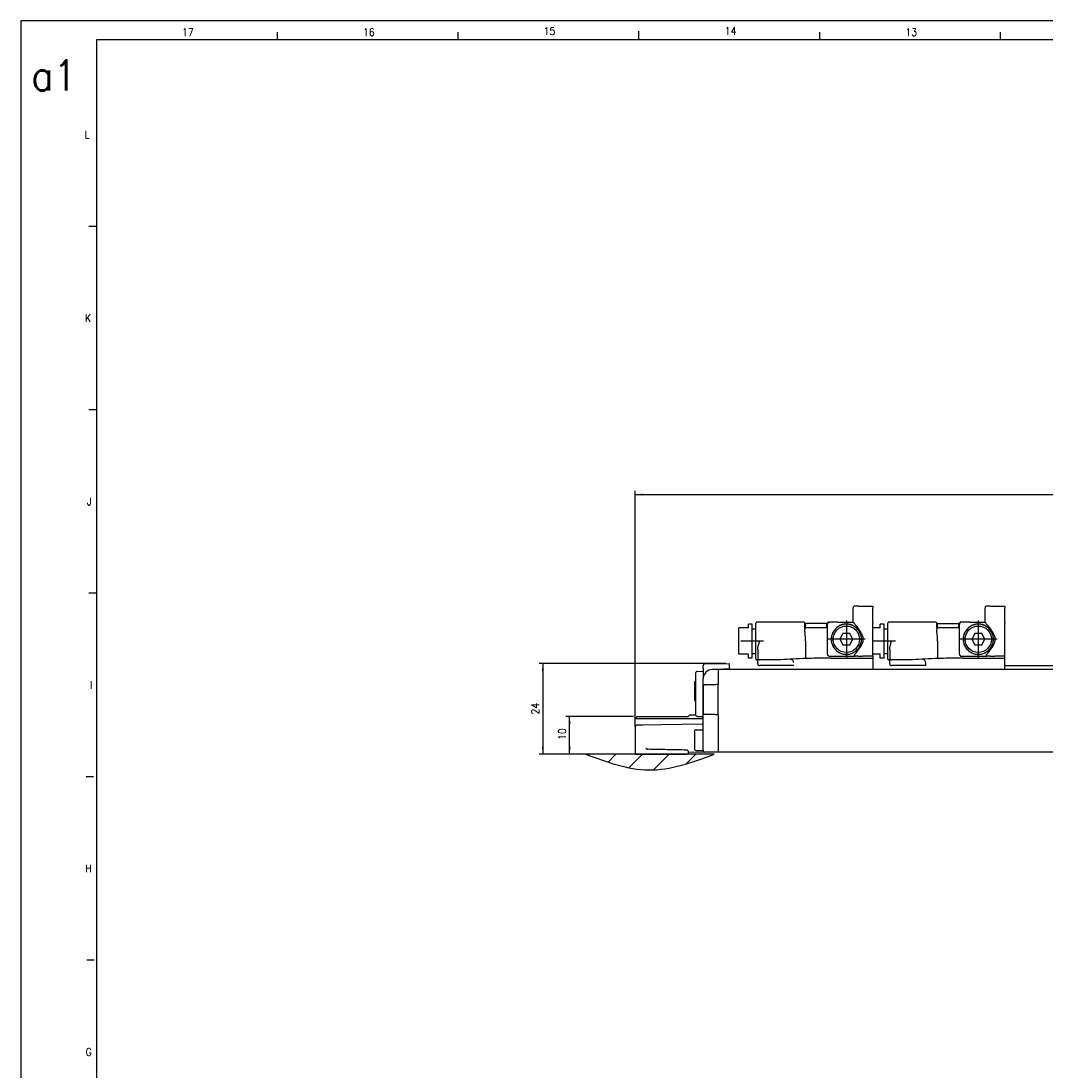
# Model space of a CAD drawing. Header units: millimetres. Extents: x -235 to 2519, y -109 to 485.
# Tile 9 of 41: x -235 to 37, y 206 to 485. Entities that reach past the tile are written whole.
import ezdxf

# ---------------------------------------------------------------- set-up
doc = ezdxf.new("R2010")
doc.units = ezdxf.units.MM
doc.linetypes.add('DOT_CENTER', pattern=[14, 12, -1, 0, -1])
doc.layers.add('1', color=7, linetype='Continuous')
doc.styles.add('CONVERTER_11', font='txt.shx', dxfattribs={"width": 0.9})
doc.dimstyles.new('ME10_DIM_16', dxfattribs={"dimtxt": 2, "dimasz": 2, "dimexe": 1, "dimexo": 1, "dimgap": 1, "dimtad": 1, "dimdsep": 46, "dimtxsty": 'CONVERTER_11', "dimsah": 1, "dimcen": 0.09, "dimclrd": 2, "dimclre": 2, "dimclrt": 2, "dimadec": 0, "dimazin": 0, "dimtfac": 1, "dimtdec": 4, "dimtix": 1, "dimtmove": 0, "dimatfit": 3, "dimfxl": 1, "dimtolj": 1, "dimtzin": 0, "dimarcsym": 0})
doc.dimstyles.new('ME10_DIM_17', dxfattribs={"dimtxt": 2, "dimasz": 2, "dimexe": 1, "dimexo": 1, "dimgap": 1, "dimtad": 1, "dimdec": 0, "dimdsep": 46, "dimtxsty": 'CONVERTER_11', "dimsah": 1, "dimcen": 0.09, "dimclrd": 2, "dimclre": 2, "dimclrt": 2, "dimadec": 0, "dimazin": 0, "dimtfac": 1, "dimtdec": 4, "dimtix": 1, "dimtmove": 0, "dimatfit": 3, "dimfxl": 1, "dimtolj": 1, "dimtzin": 0, "dimarcsym": 0})
doc.dimstyles.new('ME10_DIM_18', dxfattribs={"dimtxt": 2, "dimasz": 2, "dimexe": 1, "dimexo": 1, "dimgap": 1, "dimtad": 1, "dimdsep": 46, "dimtxsty": 'CONVERTER_11', "dimsah": 1, "dimcen": 0.09, "dimclrd": 2, "dimclre": 2, "dimclrt": 2, "dimadec": 0, "dimazin": 0, "dimtfac": 1, "dimtdec": 4, "dimtix": 1, "dimtmove": 0, "dimatfit": 3, "dimfxl": 1, "dimtolj": 1, "dimtzin": 0, "dimarcsym": 0})

# ---------------------------------------------------------------- blocks, each defined once
blk = doc.blocks.new('READING_HEAD_BODY_1_1__68', base_point=(-9.27, 312.79))
at = {"color": 7, "linetype": 'Continuous'}
for p, q in [((-7.27, 323.79), (-9.27, 323.79)), ((-6.27, 324.79), (-7.27, 324.79)), ((-7.27, 323.79), (-7.27, 324.79)), ((-6.27, 323.54), (-6.27, 324.79)), ((-6.27, 317.04), (-6.27, 323.54)), ((-6.27, 323.54), (-5.27, 323.54)), ((-5.27, 323.54), (-5.27, 325.09)), ((-5.27, 317.04), (-5.27, 323.54)), ((-4.27, 325.29), (-5.07, 325.29)), ((7.49, 325.29), (-4.27, 325.29)), ((7.72, 323.79), (7.66, 323.79)), ((7.7, 324.93), (7.69, 325.1)), ((7.72, 323.79), (7.7, 324.93)), ((7.93, 323.79), (7.72, 323.79)), ((7.73, 323.59), (7.73, 323.29)), ((7.93, 324.99), (13.53, 324.99)), ((7.93, 323.79), (7.93, 324.99)), ((10.73, 323.79), (7.93, 323.79)), ((13.53, 323.79), (10.73, 323.79)), ((13.53, 323.79), (13.53, 324.99)), ((13.75, 324.99), (13.53, 324.99)), ((13.73, 323.79), (13.53, 323.79)), ((13.75, 325.1), (13.75, 324.93)), ((14.23, 325.29), (13.95, 325.29)), ((16.46, 325.29), (14.23, 325.29)), ((25.73, 325.29), (25.73, 325.09)), ((25.73, 324.99), (25.73, 325.09)), ((25.73, 322.99), (25.73, 324.99)), ((7.9, 320.29), (7.9, 316.19)), ((25.73, 316.88), (25.73, 322.99)), ((-4.77, 318.11), (-4.77, 315.79)), ((-7.27, 316.79), (-9.27, 316.79)), ((-7.27, 315.79), (-7.27, 316.79)), ((-6.27, 315.79), (-7.27, 315.79)), ((-6.27, 317.04), (-5.27, 317.04)), ((-6.27, 315.79), (-6.27, 317.04)), ((-5.27, 316.07), (-5.27, 317.04)), ((-5.27, 315.49), (-5.27, 316.07)), ((-4.27, 315.29), (-5.07, 315.29)), ((-4.77, 314.29), (-4.77, 315.29)), ((0.6, 315.29), (-4.27, 315.29)), ((14.73, 315.79), (25.73, 315.79)), ((25.73, 316.85), (25.73, 316.88)), ((25.73, 316.38), (25.73, 316.85)), ((25.73, 316.36), (25.73, 316.38)), ((25.73, 315.79), (25.73, 316.36)), ((25.73, 312.79), (25.73, 315.79)), ((4.8, 313.79), (-4.27, 313.79))]:
    blk.add_line(p, q, dxfattribs=at)
for centre, radius, start, end in [((-5.07, 325.09), 0.2, 90, 180), ((7.49, 325.09), 0.2, 1, 90), ((7.93, 323.59), 0.2, 136.5675, 180), ((7.93, 323.59), 0.2, 90, 136.5675), ((13.95, 325.09), 0.2, 90, 179), ((-5.07, 315.49), 0.2, 180, 270), ((-4.27, 315.79), 0.5, 180, 270), ((14.73, 115.79), 200, 93.154, 94.0523), ((14.73, 115.79), 200, 92.9144, 93.154), ((3.77, 314.49), 1, 1.8636, 92.6099), ((14.73, 115.79), 200, 91.915, 92.9144), ((14.73, 115.79), 200, 91.1431, 91.8406), ((14.73, 115.79), 200, 90, 91.1431), ((-4.27, 314.29), 0.5, 180, 270)]:
    blk.add_arc(centre, radius, start, end, dxfattribs=at)
for points, knots in [([(7.52, 323.73), (7.52, 323.73), (7.54, 323.74), (7.56, 323.76), (7.6, 323.78), (7.63, 323.79), (7.65, 323.79), (7.66, 323.79)], [0, 0, 0, 0, 0.0155182, 0.0468362, 0.0869059, 0.1316429, 0.1567967, 0.1567967, 0.1567967, 0.1567967]), ([(7.7, 324.93), (7.71, 324.9), (7.74, 324.82), (7.79, 324.71), (7.85, 324.6), (7.89, 324.52), (7.92, 324.48), (7.93, 324.47), (7.93, 324.46)], [0, 0, 0, 0, 0.1122983, 0.2465473, 0.3793724, 0.4864969, 0.5081828, 0.5301391, 0.5301391, 0.5301391, 0.5301391]), ([(7.9, 320.29), (7.9, 320.57), (7.89, 321.1), (7.83, 321.87), (7.75, 322.6), (7.74, 323.07), (7.73, 323.29)], [0, 0, 0, 0, 0.826773, 1.584401, 2.33791, 3.005666, 3.005666, 3.005666, 3.005666]), ([(-4.77, 318.11), (-4.76, 318.29), (-4.73, 318.65), (-4.6, 319.19), (-4.44, 319.74), (-4.33, 320.11), (-4.27, 320.29)], [0, 0, 0, 0, 0.514646, 1.092675, 1.657824, 2.24303, 2.24303, 2.24303, 2.24303]), ([(7.9, 316.18), (7.9, 316.18), (7.9, 316.18), (7.9, 316.18), (7.9, 316.19), (7.9, 316.19), (7.9, 316.19)], [0, 0, 0, 0, 0.00259122, 0.00518245, 0.01035517, 0.015503, 0.015503, 0.015503, 0.015503]), ([(7.9, 316.18), (7.9, 316.18), (7.9, 316.17), (7.9, 316.14), (7.91, 316.1), (7.92, 316.05), (7.93, 316.01), (7.95, 315.96), (7.97, 315.91), (8, 315.85), (8.03, 315.81), (8.06, 315.78), (8.1, 315.75), (8.14, 315.72), (8.19, 315.71), (8.23, 315.69), (8.26, 315.69), (8.28, 315.69)], [0, 0, 0, 0, 0.0074745, 0.0149481, 0.0783801, 0.1327862, 0.1772115, 0.210408, 0.2876094, 0.3484839, 0.3923468, 0.4349099, 0.4860497, 0.5441524, 0.5814254, 0.6273587, 0.6814101, 0.6814101, 0.6814101, 0.6814101]), ([(4.8, 313.73), (4.79, 313.87), (4.78, 314.13), (4.78, 314.39), (4.77, 314.52)], [0, 0, 0, 0, 0.3949296, 0.7899468, 0.7899468, 0.7899468, 0.7899468])]:
    blk.add_open_spline(points, degree=3, knots=knots, dxfattribs=at)
at = {"layer": '1', "color": 2, "linetype": 'DOT_CENTER'}
blk.add_line((-3.27, 320.29), (-9.27, 320.29), dxfattribs=at)
blk = doc.blocks.new('READING_HEAD_BODY_1__69', base_point=(-44.77, 312.79))
at = {"color": 7, "linetype": 'Continuous'}
for p, q in [((-44.77, 316.79), (-44.77, 323.79)), ((-42.27, 323.79), (-44.77, 323.79)), ((-41.27, 324.79), (-42.27, 324.79)), ((-42.27, 323.79), (-42.27, 324.79)), ((-41.27, 323.54), (-41.27, 324.79)), ((-41.27, 323.54), (-40.27, 323.54)), ((-41.27, 317.04), (-41.27, 323.54)), ((-40.27, 323.54), (-40.27, 325.09)), ((-40.27, 317.04), (-40.27, 323.54)), ((-39.27, 325.29), (-40.07, 325.29)), ((-27.51, 325.29), (-39.27, 325.29)), ((-27.28, 323.79), (-27.34, 323.79)), ((-27.3, 324.93), (-27.31, 325.1)), ((-27.28, 323.79), (-27.3, 324.93)), ((-27.07, 323.79), (-27.28, 323.79)), ((-27.27, 323.59), (-27.27, 323.29)), ((-27.07, 323.79), (-27.07, 324.99)), ((-21.47, 324.99), (-27.07, 324.99)), ((-24.27, 323.79), (-27.07, 323.79)), ((-21.47, 323.79), (-24.27, 323.79)), ((-21.47, 323.79), (-21.47, 324.99)), ((-21.25, 324.99), (-21.47, 324.99)), ((-21.27, 323.79), (-21.47, 323.79)), ((-21.25, 325.1), (-21.25, 324.93)), ((-20.77, 325.29), (-21.05, 325.29)), ((-18.54, 325.29), (-20.77, 325.29)), ((-9.27, 325.29), (-9.27, 325.09)), ((-9.27, 324.99), (-9.27, 325.09)), ((-9.27, 322.99), (-9.27, 324.99)), ((-27.1, 320.29), (-27.1, 316.19)), ((-9.27, 316.88), (-9.27, 322.99)), ((-39.77, 318.11), (-39.77, 315.79)), ((-42.27, 316.79), (-44.77, 316.79)), ((-42.27, 315.79), (-42.27, 316.79)), ((-41.27, 315.79), (-42.27, 315.79)), ((-41.27, 317.04), (-40.27, 317.04)), ((-41.27, 315.79), (-41.27, 317.04)), ((-40.27, 316.07), (-40.27, 317.04)), ((-40.27, 315.49), (-40.27, 316.07)), ((-39.27, 315.29), (-40.07, 315.29)), ((-39.77, 314.29), (-39.77, 315.29)), ((-34.4, 315.29), (-39.27, 315.29)), ((-20.27, 315.79), (-9.27, 315.79)), ((-9.27, 316.85), (-9.27, 316.88)), ((-9.27, 316.38), (-9.27, 316.85)), ((-9.27, 316.36), (-9.27, 316.38)), ((-9.27, 316.36), (-9.27, 315.79)), ((-9.27, 315.79), (-9.27, 312.79)), ((-30.2, 313.79), (-39.27, 313.79))]:
    blk.add_line(p, q, dxfattribs=at)
for centre, radius, start, end in [((-40.07, 325.09), 0.2, 90, 180), ((-27.51, 325.09), 0.2, 1, 90), ((-27.07, 323.59), 0.2, 136.5675, 180), ((-27.07, 323.59), 0.2, 90, 136.5675), ((-21.05, 325.09), 0.2, 90, 179), ((-40.07, 315.49), 0.2, 180, 270), ((-39.27, 315.79), 0.5, 180, 270), ((-20.27, 115.79), 200, 93.154, 94.0523), ((-20.27, 115.79), 200, 92.9144, 93.154), ((-31.23, 314.49), 1, 1.8636, 92.6099), ((-20.27, 115.79), 200, 91.915, 92.9144), ((-20.27, 115.79), 200, 91.1431, 91.8406), ((-20.27, 115.79), 200, 90, 91.1431), ((-39.27, 314.29), 0.5, 180, 270)]:
    blk.add_arc(centre, radius, start, end, dxfattribs=at)
for points, knots in [([(-27.48, 323.73), (-27.48, 323.73), (-27.46, 323.74), (-27.44, 323.76), (-27.4, 323.78), (-27.37, 323.79), (-27.35, 323.79), (-27.34, 323.79)], [0, 0, 0, 0, 0.0155182, 0.0468362, 0.0869059, 0.1316429, 0.1567967, 0.1567967, 0.1567967, 0.1567967]), ([(-27.3, 324.93), (-27.29, 324.9), (-27.26, 324.82), (-27.21, 324.71), (-27.15, 324.6), (-27.11, 324.52), (-27.08, 324.48), (-27.07, 324.47), (-27.07, 324.46)], [0, 0, 0, 0, 0.1122983, 0.2465473, 0.3793724, 0.4864969, 0.5081828, 0.5301391, 0.5301391, 0.5301391, 0.5301391]), ([(-27.1, 320.29), (-27.1, 320.57), (-27.11, 321.1), (-27.17, 321.87), (-27.25, 322.6), (-27.26, 323.07), (-27.27, 323.29)], [0, 0, 0, 0, 0.826773, 1.584401, 2.33791, 3.005666, 3.005666, 3.005666, 3.005666]), ([(-39.77, 318.11), (-39.76, 318.29), (-39.73, 318.65), (-39.6, 319.19), (-39.44, 319.74), (-39.33, 320.11), (-39.27, 320.29)], [0, 0, 0, 0, 0.514646, 1.092675, 1.657824, 2.24303, 2.24303, 2.24303, 2.24303]), ([(-27.1, 316.18), (-27.1, 316.18), (-27.1, 316.18), (-27.1, 316.18), (-27.1, 316.19), (-27.1, 316.19), (-27.1, 316.19)], [0, 0, 0, 0, 0.00259122, 0.00518245, 0.01035517, 0.015503, 0.015503, 0.015503, 0.015503]), ([(-27.1, 316.18), (-27.1, 316.18), (-27.1, 316.17), (-27.1, 316.14), (-27.09, 316.1), (-27.08, 316.05), (-27.07, 316.01), (-27.05, 315.96), (-27.03, 315.91), (-27, 315.85), (-26.97, 315.81), (-26.94, 315.78), (-26.9, 315.75), (-26.86, 315.72), (-26.81, 315.71), (-26.77, 315.69), (-26.74, 315.69), (-26.72, 315.69)], [0, 0, 0, 0, 0.0074745, 0.0149481, 0.0783801, 0.1327862, 0.1772115, 0.210408, 0.2876094, 0.3484839, 0.3923468, 0.4349099, 0.4860497, 0.5441524, 0.5814254, 0.6273587, 0.6814101, 0.6814101, 0.6814101, 0.6814101])]:
    blk.add_open_spline(points, degree=3, knots=knots, dxfattribs=at)
at = {"layer": '1', "color": 2, "linetype": 'DOT_CENTER'}
blk.add_line((-38.27, 320.29), (-44.27, 320.29), dxfattribs=at)
blk = doc.blocks.new('BLOCK_1__70', base_point=(-21.27, 316.29))
at = {"color": 7, "linetype": 'Continuous'}
for p, q in [((-14.47, 325.29), (-14.47, 329.09)), ((-13.17, 329.59), (-13.97, 329.59)), ((-9.27, 329.51), (-9.27, 329.53)), ((-9.27, 329.51), (-9.27, 329.01)), ((-9.27, 325.29), (-9.27, 329.01)), ((-21.27, 323.79), (-21.27, 324.79)), ((-21.27, 316.79), (-21.27, 323.79)), ((-18.54, 325.29), (-20.77, 325.29)), ((-18.54, 325.29), (-14.47, 325.29)), ((-9.27, 325.29), (-9.27, 325.09)), ((-9.27, 324.99), (-9.27, 325.09)), ((-9.27, 322.99), (-9.27, 324.99)), ((-17.17, 322.29), (-17.97, 320.79)), ((-17.97, 320.79), (-17.17, 319.29)), ((-15.37, 322.29), (-17.17, 322.29)), ((-14.57, 320.79), (-15.37, 322.29)), ((-15.37, 319.29), (-14.57, 320.79)), ((-9.27, 316.88), (-9.27, 322.99)), ((-17.17, 319.29), (-15.37, 319.29)), ((-20.77, 316.29), (-14.47, 316.3)), ((-14.47, 316.3), (-13.97, 316.3)), ((-13.17, 316.29), (-13.97, 316.3)), ((-9.27, 316.85), (-9.27, 316.88)), ((-9.27, 316.38), (-9.27, 316.85)), ((-9.27, 316.36), (-9.27, 316.38))]:
    blk.add_line(p, q, dxfattribs=at)
blk.add_circle((-16.27, 320.79), 3.5, dxfattribs=at)
for centre, radius, start, end in [((-13.97, 329.09), 0.5, 90.0042, 180.0036), ((-20.77, 324.79), 0.5, 90.0087, 179.9913), ((-16.32, 320.79), 3.97, 129.5161, 230.4839), ((-16.27, 320.79), 4, 130.1061, 229.8939), ((-16.27, 320.79), 4, 49.8939, 130.1061), ((-16.22, 320.79), 3.97, 309.5161, 50.4839), ((-16.27, 320.79), 4, 310.1061, 49.8939), ((-16.27, 320.79), 4, 229.8939, 310.1061), ((-20.77, 316.79), 0.5, 180, 270)]:
    blk.add_arc(centre, radius, start, end, dxfattribs=at)
for points, knots in [([(-13.17, 329.59), (-13.17, 329.59), (-13.15, 329.58), (-13.11, 329.58), (-13.05, 329.58), (-12.97, 329.57), (-12.89, 329.57), (-12.81, 329.57), (-12.73, 329.56), (-12.64, 329.56), (-12.52, 329.56), (-12.38, 329.55), (-12.21, 329.55), (-12.01, 329.55), (-11.79, 329.54), (-11.55, 329.54), (-11.33, 329.54), (-11.12, 329.53), (-10.93, 329.53), (-10.65, 329.53), (-10.27, 329.53), (-9.78, 329.53), (-9.44, 329.53), (-9.27, 329.53)], [0, 0, 0, 0, 0.013315, 0.050022, 0.110366, 0.194096, 0.300905, 0.358602, 0.434057, 0.529255, 0.646182, 0.786826, 0.953175, 1.147216, 1.387039, 1.623305, 1.849966, 2.060977, 2.25029, 2.411856, 2.894216, 3.393198, 3.902436, 3.902436, 3.902436, 3.902436]), ([(-13.69, 323.85), (-13.8, 323.94), (-14.06, 324.15), (-14.46, 324.39), (-14.94, 324.59), (-15.41, 324.73), (-15.87, 324.8), (-16.29, 324.82), (-16.69, 324.8), (-17.15, 324.72), (-17.6, 324.59), (-18.06, 324.39), (-18.47, 324.16), (-18.72, 323.95), (-18.85, 323.85)], [0, 0, 0, 0, 0.431302, 0.967428, 1.414905, 1.975878, 2.429181, 2.80635, 3.255889, 3.636249, 4.19732, 4.644849, 5.129351, 5.615666, 5.615666, 5.615666, 5.615666]), ([(-14.47, 325.29), (-14.45, 325.27), (-14.4, 325.22), (-14.3, 325.09), (-14.15, 324.92), (-13.82, 324.53), (-13.38, 323.98), (-12.85, 323.26), (-12.41, 322.59), (-12.09, 321.93), (-11.91, 321.32), (-11.86, 320.74), (-11.93, 320.19), (-12.11, 319.61), (-12.44, 318.96), (-12.88, 318.28), (-13.42, 317.55), (-13.81, 317.08), (-14.02, 316.83)], [0, 0, 0, 0, 0.102168, 0.204336, 0.493859, 0.770998, 1.757116, 2.589291, 3.450206, 4.166091, 4.782858, 5.352996, 5.877832, 6.447549, 7.17371, 8.049095, 8.88635, 9.877691, 9.877691, 9.877691, 9.877691]), ([(-18.85, 317.73), (-18.71, 317.62), (-18.45, 317.42), (-18.01, 317.17), (-17.57, 316.98), (-17.12, 316.86), (-16.7, 316.79), (-16.3, 316.76), (-15.87, 316.78), (-15.43, 316.85), (-14.95, 316.99), (-14.51, 317.18), (-14.09, 317.42), (-13.83, 317.62), (-13.69, 317.73)], [0, 0, 0, 0, 0.536313, 0.967687, 1.528909, 1.973094, 2.354706, 2.806003, 3.18491, 3.640688, 4.143927, 4.647301, 5.078927, 5.615679, 5.615679, 5.615679, 5.615679]), ([(-14.02, 316.83), (-14.05, 316.78), (-14.11, 316.7), (-14.17, 316.57), (-14.18, 316.46), (-14.16, 316.39), (-14.12, 316.34), (-14.07, 316.32), (-14.03, 316.3), (-13.99, 316.3), (-13.98, 316.3), (-13.97, 316.3)], [0, 0, 0, 0, 0.1689421, 0.3089645, 0.4212753, 0.4839839, 0.5454998, 0.5842907, 0.6467681, 0.6757062, 0.7014944, 0.7014944, 0.7014944, 0.7014944]), ([(-13.17, 316.29), (-13.17, 316.3), (-13.15, 316.3), (-13.11, 316.3), (-13.05, 316.31), (-12.97, 316.32), (-12.89, 316.32), (-12.81, 316.32), (-12.73, 316.33), (-12.64, 316.33), (-12.52, 316.33), (-12.38, 316.34), (-12.21, 316.34), (-12.01, 316.34), (-11.79, 316.35), (-11.55, 316.35), (-11.33, 316.35), (-11.12, 316.35), (-10.93, 316.36), (-10.77, 316.36), (-10.61, 316.36), (-10.45, 316.36), (-10.26, 316.36), (-10.04, 316.36), (-9.81, 316.36), (-9.54, 316.36), (-9.36, 316.36), (-9.27, 316.36)], [0, 0, 0, 0, 0.013315, 0.050022, 0.110366, 0.194096, 0.300905, 0.358602, 0.434057, 0.529255, 0.646182, 0.786826, 0.953175, 1.147216, 1.387039, 1.623305, 1.849966, 2.060977, 2.25029, 2.411856, 2.548803, 2.713436, 2.904342, 3.120107, 3.35932, 3.620567, 3.902436, 3.902436, 3.902436, 3.902436])]:
    blk.add_open_spline(points, degree=3, knots=knots, dxfattribs=at)
at = {"layer": '1', "color": 2, "linetype": 'DOT_CENTER'}
for p, q in [((-16.27, 325.79), (-16.27, 315.79)), ((-11.27, 320.79), (-21.27, 320.79))]:
    blk.add_line(p, q, dxfattribs=at)
blk = doc.blocks.new('COUPLING_BAR_BLOCK_1__71', base_point=(-21.27, 316.29))
blk.add_blockref('BLOCK_1__70', (-21.27, 316.29))
blk = doc.blocks.new('BLOCK_1__72', base_point=(13.73, 316.29))
at = {"color": 7, "linetype": 'Continuous'}
for p, q in [((20.53, 325.29), (20.53, 329.09)), ((21.83, 329.59), (21.03, 329.59)), ((25.73, 329.51), (25.73, 329.53)), ((25.73, 329.51), (25.73, 329.01)), ((25.73, 325.29), (25.73, 329.01)), ((13.73, 323.79), (13.73, 324.79)), ((13.73, 316.79), (13.73, 323.79)), ((16.46, 325.29), (14.23, 325.29)), ((16.46, 325.29), (20.53, 325.29)), ((25.73, 325.29), (25.73, 325.09)), ((25.73, 324.99), (25.73, 325.09)), ((25.73, 322.99), (25.73, 324.99)), ((17.83, 322.29), (17.03, 320.79)), ((17.03, 320.79), (17.83, 319.29)), ((19.63, 322.29), (17.83, 322.29)), ((20.43, 320.79), (19.63, 322.29)), ((19.63, 319.29), (20.43, 320.79)), ((25.73, 316.88), (25.73, 322.99)), ((17.83, 319.29), (19.63, 319.29)), ((14.23, 316.29), (20.53, 316.3)), ((20.53, 316.3), (21.03, 316.3)), ((21.83, 316.29), (21.03, 316.3)), ((25.73, 316.85), (25.73, 316.88)), ((25.73, 316.38), (25.73, 316.85)), ((25.73, 316.36), (25.73, 316.38))]:
    blk.add_line(p, q, dxfattribs=at)
blk.add_circle((18.73, 320.79), 3.5, dxfattribs=at)
for centre, radius, start, end in [((21.03, 329.09), 0.5, 90.0042, 180.0036), ((14.23, 324.79), 0.5, 90.0087, 179.9913), ((18.68, 320.79), 3.97, 129.5161, 230.4839), ((18.73, 320.79), 4, 130.1061, 229.8939), ((18.73, 320.79), 4, 49.8939, 130.1061), ((18.78, 320.79), 3.97, 309.5161, 50.4839), ((18.73, 320.79), 4, 310.1061, 49.8939), ((18.73, 320.79), 4, 229.8939, 310.1061), ((14.23, 316.79), 0.5, 180, 270)]:
    blk.add_arc(centre, radius, start, end, dxfattribs=at)
for points, knots in [([(21.83, 329.59), (21.83, 329.59), (21.83, 329.59), (21.84, 329.59), (21.85, 329.59), (21.87, 329.58), (21.9, 329.58), (21.94, 329.58), (21.99, 329.57), (22.05, 329.57), (22.12, 329.57), (22.18, 329.57), (22.23, 329.56), (22.3, 329.56), (22.37, 329.56), (22.47, 329.56), (22.57, 329.55), (22.69, 329.55), (22.83, 329.55), (23, 329.55), (23.21, 329.54), (23.45, 329.54), (23.7, 329.54), (23.97, 329.53), (24.18, 329.53), (24.35, 329.53), (24.47, 329.53), (24.61, 329.53), (24.76, 329.53), (24.93, 329.53), (25.11, 329.53), (25.31, 329.53), (25.51, 329.53), (25.66, 329.53), (25.73, 329.53)], [0, 0, 0, 0, 0.002214, 0.007741, 0.018702, 0.036972, 0.064372, 0.102707, 0.153777, 0.219379, 0.301308, 0.344719, 0.398605, 0.463901, 0.541541, 0.632459, 0.73759, 0.857871, 0.994235, 1.147619, 1.37307, 1.613454, 1.867577, 2.134244, 2.412259, 2.516331, 2.637341, 2.774625, 2.927517, 3.095353, 3.277468, 3.473197, 3.681876, 3.902839, 3.902839, 3.902839, 3.902839]), ([(21.31, 323.85), (21.18, 323.95), (20.93, 324.16), (20.5, 324.4), (20.05, 324.6), (19.6, 324.73), (19.16, 324.8), (18.73, 324.82), (18.31, 324.8), (17.89, 324.73), (17.44, 324.61), (16.96, 324.41), (16.52, 324.15), (16.27, 323.94), (16.15, 323.85)], [0, 0, 0, 0, 0.484623, 0.967449, 1.471756, 1.975927, 2.356542, 2.8064, 3.255939, 3.636298, 4.081694, 4.6449, 5.183113, 5.615695, 5.615695, 5.615695, 5.615695]), ([(20.53, 325.29), (20.55, 325.27), (20.6, 325.22), (20.7, 325.09), (20.85, 324.92), (21.18, 324.53), (21.62, 323.98), (22.15, 323.26), (22.59, 322.59), (22.91, 321.93), (23.09, 321.32), (23.14, 320.74), (23.07, 320.19), (22.89, 319.61), (22.56, 318.96), (22.12, 318.28), (21.58, 317.55), (21.19, 317.08), (20.98, 316.83)], [0, 0, 0, 0, 0.102168, 0.204336, 0.493859, 0.770998, 1.757116, 2.589291, 3.450206, 4.166091, 4.782858, 5.352996, 5.877832, 6.447549, 7.17371, 8.049095, 8.88635, 9.877691, 9.877691, 9.877691, 9.877691]), ([(16.15, 317.73), (16.29, 317.62), (16.55, 317.42), (16.96, 317.19), (17.4, 317), (17.87, 316.86), (18.32, 316.79), (18.73, 316.77), (19.13, 316.78), (19.57, 316.85), (20.05, 316.99), (20.49, 317.18), (20.91, 317.42), (21.17, 317.62), (21.31, 317.73)], [0, 0, 0, 0, 0.536313, 0.967687, 1.413969, 1.973094, 2.427834, 2.806001, 3.184909, 3.640686, 4.143925, 4.6473, 5.078925, 5.615677, 5.615677, 5.615677, 5.615677]), ([(20.98, 316.83), (20.95, 316.78), (20.89, 316.7), (20.83, 316.57), (20.82, 316.47), (20.84, 316.39), (20.88, 316.35), (20.93, 316.32), (20.97, 316.3), (21.01, 316.3), (21.02, 316.3), (21.03, 316.3)], [0, 0, 0, 0, 0.1689421, 0.3089645, 0.4212753, 0.4752381, 0.5454314, 0.5842222, 0.6466996, 0.6751603, 0.6995008, 0.6995008, 0.6995008, 0.6995008]), ([(21.83, 316.29), (21.83, 316.3), (21.85, 316.3), (21.89, 316.3), (21.95, 316.31), (22.03, 316.32), (22.15, 316.32), (22.3, 316.33), (22.5, 316.33), (22.73, 316.34), (22.93, 316.34), (23.11, 316.34), (23.27, 316.35), (23.46, 316.35), (23.69, 316.35), (23.95, 316.35), (24.23, 316.36), (24.5, 316.36), (24.75, 316.36), (24.99, 316.36), (25.2, 316.36), (25.4, 316.36), (25.57, 316.36), (25.68, 316.36), (25.73, 316.36)], [0, 0, 0, 0, 0.013315, 0.050022, 0.110366, 0.194096, 0.300905, 0.465106, 0.661901, 0.889776, 1.147215, 1.272118, 1.430802, 1.623692, 1.851213, 2.113792, 2.411855, 2.675824, 2.927554, 3.164183, 3.382848, 3.580687, 3.754837, 3.902435, 3.902435, 3.902435, 3.902435])]:
    blk.add_open_spline(points, degree=3, knots=knots, dxfattribs=at)
at = {"layer": '1', "color": 2, "linetype": 'DOT_CENTER'}
for p, q in [((18.73, 325.79), (18.73, 315.79)), ((23.73, 320.79), (13.73, 320.79))]:
    blk.add_line(p, q, dxfattribs=at)
blk = doc.blocks.new('COUPLING_BAR_BLOCK_1_1__73', base_point=(13.73, 316.29))
blk.add_blockref('BLOCK_1__72', (13.73, 316.29))
blk = doc.blocks.new('READING_HEAD_1__74', base_point=(-44.77, 312.79))
for name, p in [('COUPLING_BAR_BLOCK_1__71', (-21.27, 316.29)), ('COUPLING_BAR_BLOCK_1_1__73', (13.73, 316.29)), ('READING_HEAD_BODY_1__69', (-44.77, 312.79)), ('READING_HEAD_BODY_1_1__68', (-9.27, 312.79))]:
    blk.add_blockref(name, p)
blk = doc.blocks.new('SCALE_BLOCK_2__76', base_point=(-72.27, 290.29))
at = {"color": 7, "linetype": 'Continuous'}
for p, q in [((-55.78, 312.27), (-54.27, 312.29)), ((-54.27, 313.15), (-54.27, 313.73)), ((-54.27, 313.15), (-54.27, 312.29)), ((-54.27, 312.29), (-54.27, 310.27)), ((-53.78, 314.23), (-47.27, 314.35)), ((-50.27, 312.79), (-51.81, 312.77)), ((-47.27, 312.92), (-50.27, 312.79)), ((-50.27, 312.79), (-50.27, 312.74)), ((-50.27, 312.74), (-50.27, 312.7)), ((-50.27, 312.7), (-50.27, 312.64)), ((-50.27, 312.64), (-50.27, 312.59)), ((-50.27, 312.59), (-50.27, 312.44)), ((-50.27, 312.44), (-50.27, 312.41)), ((-50.27, 312.41), (-50.27, 312.29)), ((-50.27, 312.29), (-50.27, 312.04)), ((-50.27, 312.04), (-50.27, 311.54)), ((-47.27, 312.92), (-47.27, 314.35)), ((-47.27, 312.92), (-47.27, 312.79)), ((-56.57, 309.29), (-56.57, 304.79)), ((-56.27, 311.77), (-56.27, 300.82)), ((-54.27, 300.29), (-54.27, 310.27)), ((-50.27, 311.54), (-50.27, 311.44)), ((-50.27, 311.44), (-50.27, 311.35)), ((-50.27, 311.35), (-50.27, 311.21)), ((-50.27, 311.21), (-50.27, 310.61)), ((-50.27, 310.61), (-50.27, 310.44)), ((-50.27, 310.44), (-50.27, 310.16)), ((-50.27, 310.16), (-50.27, 309.99)), ((-50.27, 309.99), (-50.27, 309.79)), ((-50.27, 309.79), (-50.27, 309.37)), ((-50.27, 309.37), (-50.27, 309.27)), ((-50.27, 309.27), (-50.27, 309.08)), ((-54.13, 301.09), (-54.13, 308.49)), ((-53.78, 308.73), (-53.63, 308.74)), ((-50.27, 309.08), (-50.27, 308.94)), ((-50.27, 308.94), (-50.27, 308.9)), ((-50.27, 308.9), (-50.27, 308.88)), ((-50.27, 308.74), (-50.27, 308.88)), ((-50.27, 308.7), (-50.27, 308.74)), ((-50.27, 308.56), (-50.27, 308.7)), ((-50.27, 301.03), (-50.27, 308.56)), ((-53.63, 300.85), (-53.78, 300.86)), ((-50.27, 300.89), (-50.27, 301.03)), ((-50.27, 300.85), (-50.27, 300.89)), ((-50.27, 300.71), (-50.27, 300.85)), ((-71.77, 300.29), (-72.27, 299.79)), ((-72.27, 299.79), (-54.47, 299.79)), ((-72.27, 297.56), (-72.27, 299.79)), ((-71.78, 298.06), (-70.32, 298.08)), ((-71.77, 300.29), (-58.27, 300.29)), ((-70.32, 298.08), (-65.39, 298.17)), ((-65.39, 298.17), (-54.47, 298.36)), ((-57.83, 300.73), (-58.27, 300.29)), ((-57.83, 300.73), (-56.27, 300.76)), ((-55.78, 300.32), (-54.27, 300.29)), ((-54.27, 299.88), (-54.27, 300.29)), ((-54.27, 298.56), (-54.27, 299.88)), ((-54.27, 296.79), (-54.27, 298.56)), ((-50.27, 300.71), (-50.27, 291.29)), ((-72.27, 297.56), (-72.27, 290.79)), ((-56.57, 296.29), (-56.57, 291.79)), ((-56.07, 296.79), (-54.27, 296.79)), ((-54.27, 294.62), (-54.27, 296.79)), ((-54.27, 293.47), (-54.27, 294.62)), ((-54.27, 291.36), (-54.27, 293.47)), ((-72.27, 290.79), (-72.27, 290.49)), ((-72.07, 290.29), (-68.76, 290.29)), ((-68.76, 290.29), (-58.77, 290.29)), ((-58.47, 290.29), (-58.77, 290.29)), ((-58.27, 291.15), (-58.27, 290.93)), ((-58.27, 290.93), (-58.27, 290.49)), ((-58.27, 290.93), (-53.78, 290.86)), ((-56.07, 291.29), (-54.27, 291.29)), ((-54.27, 291.36), (-54.27, 291.29)), ((-50.27, 290.79), (-53.78, 290.86)), ((-50.27, 291.29), (-50.27, 290.94)), ((-50.27, 290.94), (-50.27, 290.89)), ((-50.27, 290.89), (-50.27, 290.85)), ((-50.27, 290.85), (-50.27, 290.79))]:
    blk.add_line(p, q, dxfattribs=at)
for centre, radius, start, end in [((-55.77, 311.77), 0.5, 91, 180), ((-53.77, 313.73), 0.5, 91, 180), ((-51.77, 310.27), 2.5, 91, 180), ((-56.07, 309.29), 0.5, 113.5782, 180), ((-53.77, 308.23), 0.5, 91, 126.1847), ((-56.07, 304.79), 0.5, 180, 246.4218), ((-55.77, 300.82), 0.5, 180, 269), ((-53.77, 301.36), 0.5, 233.8153, 269), ((-71.77, 297.56), 0.5, 91, 135.5), ((-54.47, 298.56), 0.2, 271, 315.5), ((-54.47, 298.56), 0.2, 315.5, 360), ((-71.77, 297.56), 0.5, 135.5, 180), ((-56.07, 296.29), 0.5, 90, 180), ((-72.07, 290.49), 0.2, 180, 270), ((-58.47, 290.49), 0.2, 270, 0), ((-56.07, 291.79), 0.5, 180, 270), ((-53.77, 291.36), 0.5, 180, 186.9748), ((-53.77, 291.36), 0.5, 186.9748, 224.5), ((-53.77, 291.36), 0.5, 224.5, 269)]:
    blk.add_arc(centre, radius, start, end, dxfattribs=at)
for points, knots in [([(-54.06, 308.64), (-54.07, 308.63), (-54.09, 308.61), (-54.11, 308.58), (-54.13, 308.54), (-54.13, 308.51), (-54.13, 308.49)], [0, 0, 0, 0, 0.0350293, 0.0781123, 0.1077589, 0.1638017, 0.1638017, 0.1638017, 0.1638017]), ([(-53.63, 308.74), (-53.3, 308.74), (-52.69, 308.75), (-51.86, 308.78), (-51.2, 308.79), (-50.73, 308.83), (-50.43, 308.83), (-50.3, 308.87), (-50.27, 308.88)], [0, 0, 0, 0, 0.995371, 1.826461, 2.485922, 2.966453, 3.26093, 3.363777, 3.363777, 3.363777, 3.363777]), ([(-54.13, 301.09), (-54.13, 301.08), (-54.13, 301.05), (-54.12, 301.01), (-54.09, 300.98), (-54.07, 300.96), (-54.06, 300.95)], [0, 0, 0, 0, 0.0420968, 0.0857811, 0.1288293, 0.1638371, 0.1638371, 0.1638371, 0.1638371]), ([(-50.27, 300.71), (-50.3, 300.72), (-50.43, 300.76), (-50.73, 300.76), (-51.2, 300.79), (-51.86, 300.81), (-52.69, 300.84), (-53.3, 300.85), (-53.63, 300.85)], [0, 0, 0, 0, 0.102848, 0.397324, 0.877855, 1.537316, 2.368407, 3.363777, 3.363777, 3.363777, 3.363777]), ([(-54.27, 299.88), (-54.29, 299.85), (-54.34, 299.79), (-54.42, 299.79), (-54.47, 299.79)], [0, 0, 0, 0, 0.0816276, 0.2229502, 0.2229502, 0.2229502, 0.2229502]), ([(-69.42, 291.9), (-69.4, 291.88), (-69.35, 291.83), (-69.27, 291.76), (-69.17, 291.7), (-69.1, 291.66), (-69.06, 291.64)], [0, 0, 0, 0, 0.0842861, 0.2082811, 0.3020842, 0.4370391, 0.4370391, 0.4370391, 0.4370391]), ([(-68.82, 291.59), (-68.84, 291.59), (-68.88, 291.59), (-68.94, 291.6), (-69, 291.62), (-69.04, 291.63), (-69.06, 291.64)], [0, 0, 0, 0, 0.0575218, 0.1244364, 0.1816175, 0.249011, 0.249011, 0.249011, 0.249011]), ([(-58.77, 291.39), (-59.61, 291.4), (-61.29, 291.44), (-63.81, 291.49), (-66.32, 291.54), (-67.99, 291.57), (-68.82, 291.59)], [0, 0, 0, 0, 2.53328, 5.026945, 7.56103, 10.05389, 10.05389, 10.05389, 10.05389]), ([(-58.27, 291.15), (-58.27, 291.16), (-58.27, 291.17), (-58.28, 291.2), (-58.31, 291.23), (-58.35, 291.27), (-58.41, 291.3), (-58.48, 291.34), (-58.57, 291.36), (-58.67, 291.38), (-58.74, 291.38), (-58.77, 291.39)], [0, 0, 0, 0, 0.0164911, 0.0436533, 0.084602, 0.143585, 0.2132883, 0.2805565, 0.3855492, 0.500909, 0.585139, 0.585139, 0.585139, 0.585139])]:
    blk.add_open_spline(points, degree=3, knots=knots, dxfattribs=at)
blk = doc.blocks.new('SCALE_BODY_1340__77', base_point=(-50.27, 290.79))
at = {"color": 7, "linetype": 'Continuous'}
for p, q in [((-47.27, 312.79), (-50.27, 312.79)), ((-50.27, 312.79), (-50.27, 312.74)), ((-50.27, 312.74), (-50.27, 312.7)), ((-50.27, 312.7), (-50.27, 312.64)), ((-50.27, 312.64), (-50.27, 312.59)), ((-50.27, 312.59), (-50.27, 312.44)), ((-50.27, 312.44), (-50.27, 312.41)), ((-50.27, 312.41), (-50.27, 312.29)), ((-50.27, 312.29), (-50.27, 312.04)), ((-50.27, 312.04), (-50.27, 311.54)), ((105.43, 312.79), (-47.27, 312.79)), ((104.8, 313.73), (25.73, 313.73)), ((176.48, 313.73), (114.8, 313.73)), ((178.3, 312.79), (115.43, 312.79)), ((226.73, 312.79), (181.16, 312.79)), ((229.73, 312.79), (226.73, 312.79)), ((229.73, 312.79), (229.73, 312.74)), ((229.73, 312.74), (229.73, 312.7)), ((229.73, 312.7), (229.73, 312.64)), ((229.73, 312.64), (229.73, 312.59)), ((229.73, 312.59), (229.73, 312.44)), ((229.73, 312.44), (229.73, 312.41)), ((229.73, 312.41), (229.73, 312.29)), ((229.73, 312.29), (229.73, 312.04)), ((229.73, 312.04), (229.73, 311.54)), ((-50.27, 311.54), (-50.27, 311.44)), ((-50.27, 311.44), (-50.27, 311.35)), ((-50.27, 311.35), (-50.27, 311.21)), ((-50.27, 311.21), (-50.27, 310.61)), ((-50.27, 310.61), (-50.27, 310.44)), ((-50.27, 310.44), (-50.27, 310.16)), ((-50.27, 310.16), (-50.27, 309.99)), ((-50.27, 309.99), (-50.27, 309.79)), ((-50.27, 309.79), (-50.27, 309.37)), ((-50.27, 309.37), (-50.27, 309.27)), ((-50.27, 309.27), (-50.27, 309.08)), ((229.73, 311.54), (229.73, 311.44)), ((229.73, 311.44), (229.73, 311.35)), ((229.73, 311.35), (229.73, 311.21)), ((229.73, 311.21), (229.73, 310.61)), ((229.73, 310.61), (229.73, 310.44)), ((229.73, 310.44), (229.73, 310.16)), ((229.73, 310.16), (229.73, 309.99)), ((229.73, 309.99), (229.73, 309.79)), ((229.73, 309.79), (229.73, 309.37)), ((229.73, 309.37), (229.73, 309.27)), ((229.73, 309.27), (229.73, 309.08)), ((-50.27, 309.08), (-50.27, 308.94)), ((-50.27, 308.94), (-50.27, 308.9)), ((-50.27, 308.9), (-50.27, 308.88)), ((-50.27, 308.74), (-50.27, 308.88)), ((-50.27, 308.7), (-50.27, 308.74)), ((-50.27, 308.56), (-50.27, 308.7)), ((-50.27, 301.03), (-50.27, 308.56)), ((229.73, 309.08), (229.73, 308.94)), ((229.73, 308.94), (229.73, 308.9)), ((229.73, 308.9), (229.73, 308.88)), ((229.73, 308.74), (229.73, 308.88)), ((229.73, 308.7), (229.73, 308.74)), ((229.73, 308.56), (229.73, 308.7)), ((229.73, 301.03), (229.73, 308.56)), ((-50.27, 300.89), (-50.27, 301.03)), ((-50.27, 300.85), (-50.27, 300.89)), ((-50.27, 300.71), (-50.27, 300.85)), ((229.73, 300.89), (229.73, 301.03)), ((229.73, 300.85), (229.73, 300.89)), ((229.73, 300.71), (229.73, 300.85)), ((-50.27, 300.71), (-50.27, 291.29)), ((229.73, 300.71), (229.73, 291.29)), ((-50.27, 291.29), (-50.27, 290.94)), ((-50.27, 290.94), (-50.27, 290.89)), ((-50.27, 290.89), (-50.27, 290.85)), ((-50.27, 290.85), (-50.27, 290.79)), ((104.09, 290.79), (-50.27, 290.79)), ((114.09, 290.79), (229.73, 290.79)), ((229.73, 291.29), (229.73, 290.94)), ((229.73, 290.94), (229.73, 290.89)), ((229.73, 290.89), (229.73, 290.85)), ((229.73, 290.85), (229.73, 290.79))]:
    blk.add_line(p, q, dxfattribs=at)
at = {"color": 2, "linetype": 'DOT_CENTER'}
for p, q in [((104.81, 313.72), (104.8, 313.73)), ((105.38, 312.86), (104.81, 313.72)), ((104.92, 311.44), (105.48, 312.29)), ((105.41, 312.82), (105.38, 312.86)), ((105.43, 312.79), (105.41, 312.82)), ((105.46, 312.74), (105.43, 312.79)), ((105.49, 312.7), (105.46, 312.74)), ((105.48, 312.29), (105.56, 312.41)), ((105.53, 312.64), (105.49, 312.7)), ((105.56, 312.59), (105.53, 312.64)), ((105.62, 312.5), (105.56, 312.59)), ((105.58, 312.44), (105.56, 312.41)), ((105.58, 312.44), (105.62, 312.5)), ((114.8, 313.73), (114.81, 313.72)), ((114.81, 313.72), (115.38, 312.86)), ((115.48, 312.29), (114.92, 311.44)), ((115.38, 312.86), (115.41, 312.82)), ((115.41, 312.82), (115.43, 312.79)), ((115.43, 312.79), (115.46, 312.74)), ((115.46, 312.74), (115.49, 312.7)), ((115.56, 312.41), (115.48, 312.29)), ((115.49, 312.7), (115.53, 312.64)), ((115.53, 312.64), (115.56, 312.59)), ((115.56, 312.59), (115.62, 312.5)), ((115.58, 312.44), (115.56, 312.41)), ((115.62, 312.5), (115.58, 312.44)), ((103.62, 309.5), (103.82, 309.79)), ((103.71, 309.37), (103.62, 309.5)), ((103.71, 309.37), (103.77, 309.27)), ((103.9, 309.08), (103.77, 309.27)), ((103.95, 309.99), (103.82, 309.79)), ((103.95, 309.99), (104.06, 310.16)), ((104.06, 310.16), (104.25, 310.44)), ((104.25, 310.44), (104.36, 310.61)), ((104.36, 310.61), (104.76, 311.21)), ((104.76, 311.21), (104.86, 311.35)), ((104.86, 311.35), (104.92, 311.44)), ((113.82, 309.79), (113.62, 309.5)), ((113.62, 309.5), (113.71, 309.37)), ((113.71, 309.37), (113.77, 309.27)), ((113.77, 309.27), (113.9, 309.08)), ((113.82, 309.79), (113.95, 309.99)), ((114.06, 310.16), (113.95, 309.99)), ((114.25, 310.44), (114.06, 310.16)), ((114.36, 310.61), (114.25, 310.44)), ((114.76, 311.21), (114.36, 310.61)), ((114.86, 311.35), (114.76, 311.21)), ((114.92, 311.44), (114.86, 311.35)), ((103.62, 303.5), (105.62, 306.5)), ((103.99, 308.94), (103.9, 309.08)), ((104.02, 308.9), (103.99, 308.94)), ((104.04, 308.88), (104.02, 308.9)), ((104.13, 308.74), (104.04, 308.88)), ((104.15, 308.7), (104.13, 308.74)), ((104.15, 308.7), (104.25, 308.56)), ((105.62, 306.5), (104.25, 308.56)), ((115.62, 306.5), (113.62, 303.5)), ((113.9, 309.08), (113.99, 308.94)), ((113.99, 308.94), (114.02, 308.9)), ((114.02, 308.9), (114.04, 308.88)), ((114.04, 308.88), (114.13, 308.74)), ((114.13, 308.74), (114.15, 308.7)), ((114.25, 308.56), (114.15, 308.7)), ((114.25, 308.56), (115.62, 306.5)), ((105.27, 301.03), (103.62, 303.5)), ((105.27, 301.03), (105.36, 300.89)), ((105.39, 300.85), (105.36, 300.89)), ((105.48, 300.71), (105.39, 300.85)), ((113.62, 303.5), (115.27, 301.03)), ((115.36, 300.89), (115.27, 301.03)), ((115.36, 300.89), (115.39, 300.85)), ((115.39, 300.85), (115.48, 300.71)), ((103.62, 297.5), (105.62, 300.5)), ((105.62, 300.5), (105.48, 300.71)), ((115.62, 300.5), (113.62, 297.5)), ((115.48, 300.71), (115.62, 300.5)), ((105.62, 294.5), (103.62, 297.5)), ((113.62, 297.5), (115.62, 294.5)), ((103.62, 291.5), (105.62, 294.5)), ((115.62, 294.5), (113.62, 291.5)), ((103.76, 291.29), (103.62, 291.5)), ((103.99, 290.94), (103.76, 291.29)), ((104.03, 290.89), (103.99, 290.94)), ((104.05, 290.85), (104.03, 290.89)), ((104.09, 290.79), (104.05, 290.85)), ((113.62, 291.5), (113.76, 291.29)), ((113.76, 291.29), (113.99, 290.94)), ((114.03, 290.89), (113.99, 290.94)), ((114.03, 290.89), (114.05, 290.85)), ((114.05, 290.85), (114.09, 290.79))]:
    blk.add_line(p, q, dxfattribs=at)
blk = doc.blocks.new('SCALE_PB_1340__78', base_point=(-72.27, 290.29))
for name, p in [('SCALE_BLOCK_2__76', (-72.27, 290.29)), ('SCALE_BODY_1340__77', (-50.27, 290.79))]:
    blk.add_blockref(name, p)
blk = doc.blocks.new('PB_1340__84', base_point=(-72.27, 290.29))
for name, p in [('READING_HEAD_1__74', (-44.77, 312.79)), ('SCALE_PB_1340__78', (-72.27, 290.29))]:
    blk.add_blockref(name, p)
blk = doc.blocks.new('*D126')
at = {"layer": '1', "color": 2, "linetype": 'Continuous'}
for p, q in [((-72.77, 300.29), (-90.67, 300.29)), ((-89.67, 290.29), (-89.67, 300.29)), ((-73.07, 290.29), (-90.67, 290.29))]:
    blk.add_line(p, q, dxfattribs=at)
at = {"layer": '1', "color": 2}
for points in [[(-89.41, 298.29), (-89.94, 298.29), (-89.67, 300.29)], [(-89.94, 292.29), (-89.41, 292.29), (-89.67, 290.29)]]:
    blk.add_solid(points, dxfattribs=at)
at = {"layer": '1', "color": 2, "insert": (-90.67, 294.09), "char_height": 2, "attachment_point": 7, "rotation": 90, "line_spacing_factor": 0.60024, "style": 'CONVERTER_11'}
blk.add_mtext('10', dxfattribs=at)
blk = doc.blocks.new('*D127')
at = {"layer": '1', "color": 2, "linetype": 'Continuous'}
for p, q in [((-48.27, 314.35), (-97.78, 314.35)), ((-96.78, 314.35), (-96.78, 290.29)), ((-86.33, 290.29), (-97.78, 290.29))]:
    blk.add_line(p, q, dxfattribs=at)
at = {"layer": '1', "color": 2}
for points in [[(-96.52, 312.35), (-97.05, 312.35), (-96.78, 314.35)], [(-97.05, 292.29), (-96.52, 292.29), (-96.78, 290.29)]]:
    blk.add_solid(points, dxfattribs=at)
at = {"layer": '1', "color": 2, "insert": (-97.78, 300.82), "char_height": 2, "attachment_point": 7, "rotation": 90, "line_spacing_factor": 0.60024, "style": 'CONVERTER_11'}
blk.add_mtext('24', dxfattribs=at)
blk = doc.blocks.new('*D128')
at = {"layer": '1', "color": 2, "linetype": 'Continuous'}
for p, q in [((-72.27, 298.56), (-72.27, 360.16)), ((251.73, 298.56), (251.73, 360.16)), ((-72.27, 359.16), (251.73, 359.16))]:
    blk.add_line(p, q, dxfattribs=at)
at = {"layer": '1', "color": 2}
for points in [[(-70.27, 359.42), (-70.27, 358.89), (-72.27, 359.16)], [(249.73, 358.89), (249.73, 359.42), (251.73, 359.16)]]:
    blk.add_solid(points, dxfattribs=at)
at = {"layer": '1', "color": 2, "insert": (83.4, 360.16), "char_height": 2, "attachment_point": 7, "rotation": 0.0001, "line_spacing_factor": 0.60024, "style": 'CONVERTER_11'}
blk.add_mtext('CM+144', dxfattribs=at)
blk = doc.blocks.new('Marco_a1', base_point=(184.81, 187.78))
at = {"layer": '1', "color": 2, "linetype": 'Continuous'}
for p, q in [((604.81, 484.78), (-235.19, 484.78)), ((-235.19, 484.78), (-235.19, -109.22)), ((-71.36, 482.06), (-71.36, 480.06)), ((-167.24, 481.78), (-167.24, 479.78)), ((-119.3, 481.78), (-119.3, 479.78)), ((-23.42, 481.78), (-23.42, 479.78)), ((24.52, 481.78), (24.52, 479.78)), ((-215.19, 430.31), (-217.19, 430.31)), ((-215.19, 381.65), (-217.19, 381.65)), ((-215.19, 332.98), (-217.19, 332.98)), ((-215.92, 284.31), (-217.92, 284.31)), ((-215.76, 235.65), (-217.76, 235.65))]:
    blk.add_line(p, q, dxfattribs=at)
at = {"layer": '1', "color": 7, "linetype": 'Continuous'}
for p, q in [((599.81, 479.78), (-215.19, 479.78)), ((-215.19, 479.78), (-215.19, -104.22))]:
    blk.add_line(p, q, dxfattribs=at)
at = {"layer": '1', "color": 2, "char_height": 2, "attachment_point": 4, "line_spacing_factor": 1.20048, "style": 'CONVERTER_11'}
for s, insert in [('17', (-192.46, 481.8)), ('16', (-144.46, 481.8)), ('15', (-96.58, 482.08)), ('14', (-48.52, 482.14)), ('13', (-0.6, 481.8)), ('L', (-218.3, 454.65)), ('K', (-218.22, 405.98)), ('J', (-217.69, 357.31)), ('I', (-216.92, 308.65)), ('H', (-218.13, 259.98)), ('G', (-218.02, 211.31))]:
    blk.add_mtext(s, dxfattribs=dict(at, insert=insert))
at = {"layer": '1', "color": 6, "insert": (-232.45, 470.35), "char_height": 8, "attachment_point": 4, "line_spacing_factor": 1.20048, "style": 'CONVERTER_11'}
blk.add_mtext('a1', dxfattribs=at)
blk = doc.blocks.new('Top', base_point=(184.81, 187.78))
blk.add_blockref('Marco_a1', (184.81, 187.78))
blk = doc.blocks.new('_dummy_frame__111', base_point=(-235.19, -174.57))
blk.add_blockref('Top', (184.81, 187.78))
blk = doc.blocks.new('_dummy_frame__112', base_point=(-346.5, -309.51))
at = {"layer": '1'}
blk.add_blockref('_dummy_frame__111', (-235.19, -174.57), dxfattribs=at)
blk = doc.blocks.new('Inferior1', base_point=(83, 320))
at = {"layer": '1', "linetype": 'Continuous'}
h = blk.add_hatch(dxfattribs=at)
h.set_pattern_fill('_USER', color=3, scale=5, angle=45, pattern_type=0)
h.set_pattern_definition([(45, (0, 0), (-3.53553, 3.53553), [])])
edge = h.paths.add_edge_path()
edge.add_spline(control_points=[(-85.333, 290.294), (-79.808, 288.234), (-68.491, 284.016), (-57.126, 288.168), (-51.308, 290.294)], knot_values=[0, 0, 0, 0, 17.1041977, 35.0382081, 35.0382081, 35.0382081, 35.0382081], degree=3, periodic=0)
edge.add_line((-51.308, 290.294), (-85.333, 290.294))
at = {"layer": '1', "color": 7, "linetype": 'Continuous'}
blk.add_line((-51.308, 290.294), (-85.333, 290.294), dxfattribs=at)
blk.add_open_spline([(-85.333, 290.294), (-79.808, 288.234), (-68.491, 284.016), (-57.126, 288.168), (-51.308, 290.294)], degree=3, knots=[0, 0, 0, 0, 17.1041977, 35.0382081, 35.0382081, 35.0382081, 35.0382081], dxfattribs=at)
blk.add_blockref('PB_1340__84', (-72.269, 290.294))
at = {"layer": '1'}
dim = blk.add_linear_dim(base=(-72.269, 359.157), p1=(251.731, 297.558), p2=(-72.269, 297.558), text='CM+144', dimstyle='ME10_DIM_18', dxfattribs=at)
dim.commit()
dim.dimension.update_dxf_attribs({"geometry": '*D128', "text_midpoint": (88.205, 361.157), "text_rotation": 0.00014})
for base, p1, p2, dimstyle, picture, middle in [((-96.783, 314.346), (-85.333, 290.294), (-47.269, 314.346), 'ME10_DIM_17', '*D127', (-98.783, 302.32)), ((-89.674, 290.294), (-71.769, 300.294), (-72.069, 290.294), 'ME10_DIM_16', '*D126', (-91.674, 295.294))]:
    dim = blk.add_linear_dim(base=base, p1=p1, p2=p2, angle=90, dimstyle=dimstyle, dxfattribs=at)
    dim.commit()
    dim.dimension.update_dxf_attribs({"geometry": picture, "text_midpoint": middle, "text_rotation": 90})

msp = doc.modelspace()

# ---------------------------------------------------------------- block references
msp.add_blockref('Inferior1', (83, 320))
at = {"layer": '1'}
msp.add_blockref('_dummy_frame__112', (-346.5, -309.51), dxfattribs=at)

doc.saveas('drawing.dxf')
